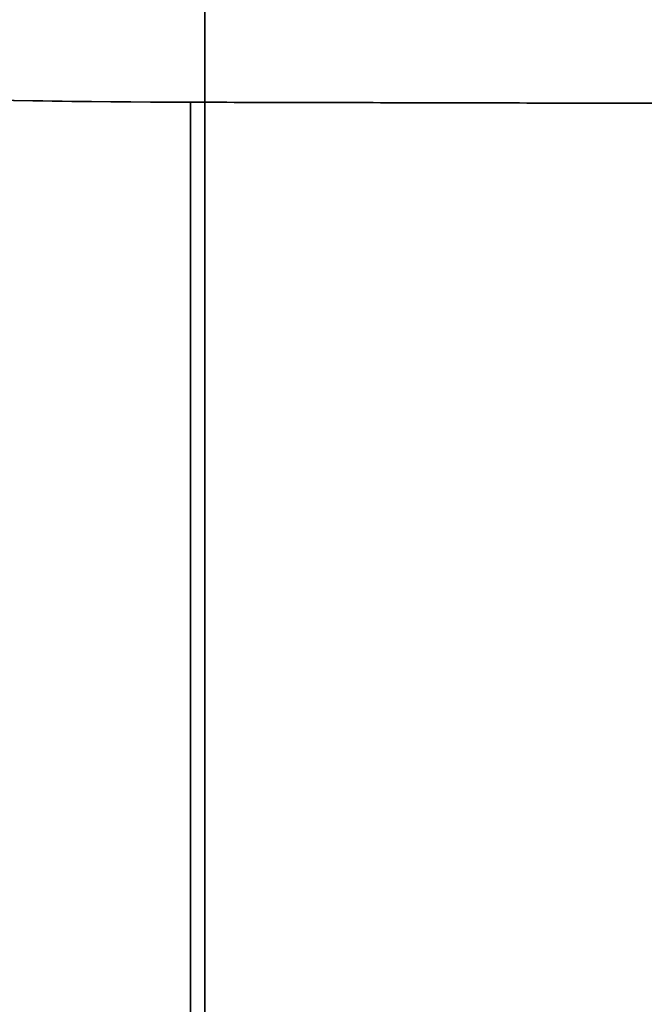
# Model space of a CAD drawing. Header units: millimetres. Extents: x 0 to 284, y -110 to 65.
# Tile 26 of 195: x 73.758 to 74.516, y -45.41 to -44.215. Entities that reach past the tile are written whole.
import ezdxf

# ---------------------------------------------------------------- set-up
doc = ezdxf.new("R2010")
doc.units = ezdxf.units.MM
doc.layers.add('Layer 01', color=18, linetype='Continuous', true_color=0x000000)

# ---------------------------------------------------------------- blocks, each defined once
blk = doc.blocks.new('Block 01')
at = {"layer": 'Layer 01', "extrusion": (-1, 4.11231e-13, 1.92791e-13)}
blk.add_arc((0, 0, -73.9825), 57.3251, 319.037358, 355.962642, dxfattribs=at)
at = {"layer": 'Layer 01', "extrusion": (-1, 3.34661e-13, -1.61921e-13)}
blk.add_arc((0, 0, -73.9825), 57.3251, 4.037358, 40.962642, dxfattribs=at)
at = {"layer": 'Layer 01'}
for points, knots in [([(73.9651, -44.3149, -2.9663), (73.8359, -44.3146, -2.9708), (73.71, -44.3126, -3.0001), (73.4755, -44.3054, -3.1046), (73.3689, -44.3002, -3.1795), (73.103, -44.2798, -3.4552), (73, -44.2597, -3.7081), (73, -44.2366, -3.9657)], [0, 0, 0, 0, 0.39044, 0.39044, 0.780881, 0.780881, 1.561762, 1.561762, 1.561762, 1.561762]), ([(73, -44.2366, 3.9657), (73, -44.2482, 3.8369), (73.0246, -44.2589, 3.7106), (73.1204, -44.2782, 3.4729), (73.1912, -44.2866, 3.3639), (73.457, -44.3069, 3.088), (73.7066, -44.3143, 2.9753), (73.9651, -44.3149, 2.9663)], [0, 0, 0, 0, 0.390481, 0.390481, 0.780962, 0.780962, 1.561923, 1.561923, 1.561923, 1.561923])]:
    blk.add_open_spline(points, degree=3, knots=knots, dxfattribs=at)
at = {"layer": 'Layer 01', "extrusion": (0.034899, 4.79765e-11, -0.999391)}
blk.add_rational_spline([(77.3756, -44.3227, -2.8472), (76.2387, -44.3201, -2.8869), (75.1018, -44.3175, -2.9266), (73.9651, -44.3149, -2.9663)], [1, 0.99999939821, 0.99999939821, 1], degree=3, dxfattribs=at)
at = {"layer": 'Layer 01'}
for points in [[(73.9651, -56.1855, -2.9663), (73.9651, -50.2502, -2.9663), (73.9651, -44.3149, -2.9663)], [(73.9651, -44.3149, 2.9663), (73.9651, -50.2502, 2.9663), (73.9651, -56.1855, 2.9663)]]:
    blk.add_open_spline(points, degree=2, dxfattribs=at)
at = {"layer": 'Layer 01', "extrusion": (-0.034899, -3.67415e-11, -0.999391)}
blk.add_rational_spline([(73.9651, -44.3149, 2.9663), (75.1018, -44.3175, 2.9266), (76.2387, -44.3201, 2.8869), (77.3756, -44.3227, 2.8472)], [1, 0.99999939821, 0.99999939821, 1], degree=3, dxfattribs=at)

msp = doc.modelspace()

# ---------------------------------------------------------------- block references
at = {"layer": 'Layer 01'}
msp.add_blockref('Block 01', (0, 0), dxfattribs=at)

doc.saveas('drawing.dxf')
